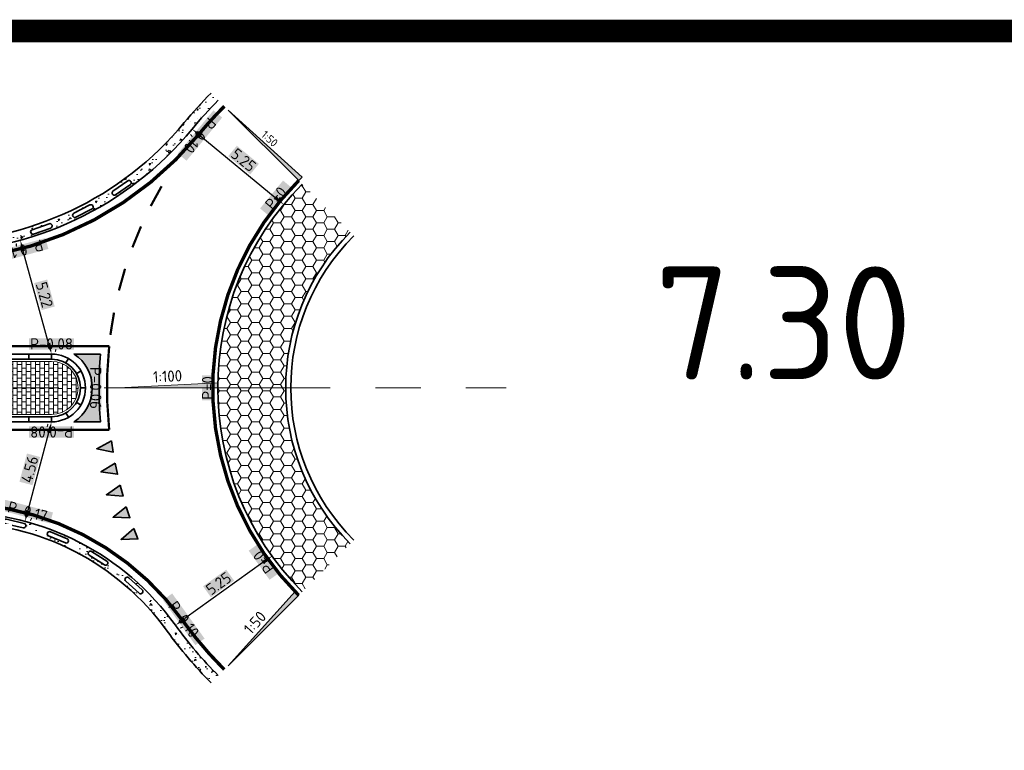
# Model space of a CAD drawing. Header units: metres. Extents: x -699 to 2316, y -1199 to 781.
# Tile 57 of 256: x 465 to 508, y -355 to -323. Entities that reach past the tile are written whole.
import ezdxf
from ezdxf.enums import TextEntityAlignment as Align

# ---------------------------------------------------------------- set-up
doc = ezdxf.new("R2010")
doc.units = ezdxf.units.M
doc.header["$PDMODE"] = 1
for name, pattern in [('AM-AS', [16, 10, -2, 2, -2]), ('VH-RWSBAND', [24, 10, -2, 2, -2, 2, -2, 2, -2]), ('VW-1-1_STREEP', [2, 1, -1])]:
    doc.linetypes.add(name, pattern=pattern)
for name, color, linetype, lineweight in [('B-WE-AM-AS-G', 10, 'AM-AS', 18), ('N-WE-VH-KANTOPSLUITING_TROTTOIRBAND_RWS-G', 210, 'VH-RWSBAND', 35), ('N-WE-VH-KANTVERHARDING-G', 210, 'Continuous', 35), ('N-WE-VH-STOOTBAND-G', 7, 'Continuous', 35), ('N-WE-VH-VERHARDING_ASFALT_CONSTRUCTIE-A', 252, 'Continuous', 18), ('N-WE-VH-VERHARDING_BETON-G', 252, 'Continuous', 35), ('N-WE-VH-VERHARDING_BETONSTRAATSTEEN-A', 252, 'Continuous', 18), ('N-WE-VW-MARKERING_DWARS_DRIEHOEK_5070-G', 7, 'VW-HAAIETAND70-L-N', 35), ('N-WE-VW-MARKERING_LANGS_STREEP_11-G', 7, 'VW-1-1_STREEP', 13), ('N-WE-VW-MARKERING_LANGS_STREEP_DOORGETROKKEN_010-G', 7, 'Continuous', 13), ('N-WE-VW-MARKERING_LANGS_STREEP_DOORGETROKKEN_015-G', 7, 'Continuous', 13), ('N-WE-VW-MARKERING_PUNTSTUK-G', 7, 'Continuous', 35), ('X-XX-AL-T18', 10, 'Continuous', 18), ('X-XX-AL-T50', 130, 'Continuous', 50)]:
    doc.layers.add(name, color=color, linetype=linetype, lineweight=lineweight)
doc.layers.add('X-XX-AL-T15-HOOGTECIJFERS', color=1, linetype='Continuous', lineweight=25, true_color=0xff0000)
doc.styles.add('NLCS-ISO', font='NLCS-ISO.ttf')
doc.styles.add('NLCS-ISO Standaard', font='NLCS-ISO.ttf')
doc.styles.add('NLCS-ISO-ANNOTATIEF-T50', font='NLCS-ISO.ttf', dxfattribs={"height": 5})
doc.styles.add('NLCS-ISO-M200-T25', font='NLCS-ISO.ttf', dxfattribs={"height": 0.5})
doc.linetypes.add('VW-HAAIETAND70-L-N', pattern='A,0,-0.5,[149,NLCS.SHX,S=1,R=0,X=-0.625,Y=0],-0.5', length=1)
doc.dimstyles.new('NLCS-M200-T25-PIJL_A_L2_H1', dxfattribs={"dimscale": 0.2, "dimtxt": 2.5, "dimasz": 2.5, "dimexe": 2, "dimexo": 2, "dimgap": 0.7, "dimtad": 1, "dimzin": 0, "dimdsep": 46, "dimtxsty": 'NLCS-ISO-M200-T25', "dimcen": 0, "dimdle": 2, "dimclrd": 256, "dimclre": 256, "dimclrt": 256, "dimadec": 1, "dimazin": 0, "dimtfac": 1, "dimtdec": 3, "dimtofl": 0, "dimtmove": 0, "dimatfit": 3, "dimfxl": 2, "dimtfillclr": 256, "dimtolj": 1, "dimtzin": 0, "dimlwd": -1, "dimlwe": -1, "dimarcsym": 0})
pattern_1 = [(230.0000000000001, (-417.2106068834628, -584.3071553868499), (-0.9109233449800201, 0.07969542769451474), [0.09525, -1.04775]), (175.0000000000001, (-417.2106068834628, -584.3071553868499), (0.1762171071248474, -0.9552842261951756), [0.0762, -0.83820292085]), (280.4514447, (-417.2865169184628, -584.3005141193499), (-0.7347062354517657, -0.875588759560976), [0.08095004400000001, -0.890451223]), (226.1842000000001, (-417.2106068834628, -584.5611553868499), (-1.35539520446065, 0.2102116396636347), [0.142875, -1.571625]), (276.6355576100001, (-417.3235563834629, -584.5436378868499), (-1.187020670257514, -1.237130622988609), [0.1214251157, -1.3356780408]), (171.1841511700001, (-417.2106068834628, -584.5611553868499), (-1.187020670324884, -1.237130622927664), [0.11429983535, -1.2572986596]), (201, (-417.3376068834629, -584.4976553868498), (-0.7580719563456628, 0.5113259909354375), [0.09525, -1.04775]), (146, (-417.3376068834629, -584.4976553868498), (-0.3090101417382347, -0.9209398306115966), [0.0762, -0.8382]), (251.4514450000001, (-417.4007795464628, -584.4550448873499), (-1.067082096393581, -0.409613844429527), [0.08095004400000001, -0.8904496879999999]), (217.5000000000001, (-417.2106068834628, -584.3071553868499), (-0.01544301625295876, -0.4227751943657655), [0, -0.82804, 0, -0.8509000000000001, 0, -0.8413750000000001]), (187.5, (-417.2106068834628, -584.3071553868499), (-0.3340983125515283, -0.5009028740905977), [0, -0.48514, 0, -0.80899, 0, -0.320675]), (147.5, (-416.9273968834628, -584.3071553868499), (-0.677952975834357, 0.0286437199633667), [0, -0.3174999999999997, 0, -0.9905999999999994, 0, -1.314449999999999]), (137.5, (-416.8003968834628, -584.3071553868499), (-0.7406459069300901, -0.1271324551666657), [0, -0.41275, 0, -0.65786, 0, -0.93345])]
pattern_2 = [(0, (-417.2106068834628, -584.3071553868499), (0.2, 0.15), [0.2, -0.2]), (90, (-417.2106068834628, -584.3071553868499), (-0.2, 1.224646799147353e-17), [])]

# ---------------------------------------------------------------- blocks, each defined once
blk = doc.blocks.new('NLCS_Haai70')
at = {"linetype": 'Continuous'}
blk.add_hatch(color=256, dxfattribs=at).paths.add_polyline_path([(-0.25, 0), (0.2499999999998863, 2.273736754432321e-13), (2.842170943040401e-14, -0.7000000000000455)])
blk.add_lwpolyline([(-0.25, 0), (0.2499999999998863, 2.273736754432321e-13), (2.842170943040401e-14, -0.7000000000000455)], close=True, dxfattribs=at)
blk = doc.blocks.new('100x10')
at = {"linetype": 'Continuous', "const_width": 0.09999999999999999}
blk.add_lwpolyline([(-0.4999999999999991, 0), (0.5, 0)], dxfattribs=at)
blk = doc.blocks.new('NLCS_Rotondepoot_7.3_R18_2fo')
at = {"layer": 'N-WE-VH-VERHARDING_ASFALT_CONSTRUCTIE-A'}
h = blk.add_hatch(dxfattribs=at)
h.set_pattern_fill('AR-CONC', color=256, scale=0.005, angle=180, style=0)
h.set_pattern_definition(pattern_1)
edge = h.paths.add_edge_path()
edge.add_arc((1.138005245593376e-10, -1.101625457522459e-10), 18.00000000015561, 135.0000000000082, 140.4788036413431, ccw=False)
edge.add_line((-12.72792206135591, 12.72792206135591), (-13.04612011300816, 13.0461201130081))
edge.add_arc((-1.135163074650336e-10, -9.163159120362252e-11), 18.45000000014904, 134.9999999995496, 140.4788036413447)
edge.add_arc((-25.45584412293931, 21.00000000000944), 14.55000000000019, 270, 320.4788036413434, ccw=False)
edge.add_line((-25.45584412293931, 6.450000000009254), (-27.60000000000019, 6.450000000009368))
edge.add_line((-27.60000000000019, 6.450000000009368), (-27.60000000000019, 5.999999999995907))
edge.add_line((-27.60000000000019, 5.999999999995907), (-25.45584412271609, 5.999999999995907))
edge.add_arc((-25.45584412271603, 20.99999999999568), 14.99999999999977, 269.9999999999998, 320.478803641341)
edge = h.paths.add_edge_path(flags=16)
edge.add_line((-24.86244373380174, 6.30653628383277), (-24.06426918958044, 6.360549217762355))
edge.add_arc((-24.05751757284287, 6.260777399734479), 0.1000000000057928, -86.12866354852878, 93.87133645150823, ccw=False)
edge.add_line((-24.05076595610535, 6.16100558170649), (-24.84894050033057, 6.106992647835))
edge.add_arc((-24.85569211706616, 6.206764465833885), 0.09999999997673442, 93.87133645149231, 273.87133645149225, ccw=False)
edge = h.paths.add_edge_path(flags=16)
edge.add_line((-22.88828831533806, 6.520440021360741), (-22.10466747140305, 6.681493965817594))
edge.add_arc((-22.08453572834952, 6.583541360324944), 0.1000000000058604, -78.38599064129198, 101.614009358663, ccw=False)
edge.add_line((-22.06440398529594, 6.485588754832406), (-22.84802482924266, 6.32453481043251))
edge.add_arc((-22.86815657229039, 6.422487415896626), 0.09999999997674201, 101.61400935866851, 281.61400935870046, ccw=False)
edge = h.paths.add_edge_path(flags=16)
edge.add_line((-20.96094901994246, 6.998360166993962), (-20.20617020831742, 7.263518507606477))
edge.add_arc((-20.17302541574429, 7.169171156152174), 0.1000000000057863, -70.6433177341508, 109.35668226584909, ccw=False)
edge.add_line((-20.13988062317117, 7.074823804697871), (-20.89465943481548, 6.809665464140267))
edge.add_arc((-20.927804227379, 6.904012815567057), 0.09999999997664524, 109.3566822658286, 289.35668226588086, ccw=False)
edge = h.paths.add_edge_path(flags=16)
edge.add_line((-19.11556843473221, 7.731582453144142), (-18.4033940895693, 8.096010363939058))
edge.add_arc((-18.35784060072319, 8.006988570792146), 0.1000000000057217, -62.90064482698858, 117.09935517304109, ccw=False)
edge.add_line((-18.31228711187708, 7.91796677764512), (-19.02446145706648, 7.553538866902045))
edge.add_arc((-19.07001494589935, 7.642560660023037), 0.09999999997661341, 117.0993551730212, 297.099355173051, ccw=False)
edge = h.paths.add_edge_path(flags=16)
edge.add_line((-17.38579473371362, 8.706737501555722), (-16.72921045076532, 9.163790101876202))
edge.add_arc((-16.67207887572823, 9.081717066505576), 0.1000000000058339, -55.15797191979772, 124.8420280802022, ccw=False)
edge.add_line((-16.61494730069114, 8.999644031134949), (-17.27153158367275, 8.542591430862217))
edge.add_arc((-17.32866315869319, 8.62466446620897), 0.09999999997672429, 124.84202808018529, 304.8420280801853, ccw=False)
h = blk.add_hatch(dxfattribs=at)
h.set_pattern_fill('HONEY', color=256, scale=0.1, angle=180, style=0)
h.set_pattern_definition([(180, (-417.2106068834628, -584.3071553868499), (-0.4762499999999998, -0.2749630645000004), [0.3175, -0.635]), (300.0000000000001, (-417.2106068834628, -584.3071553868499), (0.4762499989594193, -0.2749630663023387), [0.3175, -0.635]), (240, (-417.2106068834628, -584.3071553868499), (-1.040580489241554e-09, -0.5499261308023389), [-0.635, 0.3175])])
h.paths.add_polyline_path([(-6.894291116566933, 6.894291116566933), (-9.015611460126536, 9.015611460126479, 0.1943311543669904), (-12.74801572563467, 0.2249334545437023), (-12.74704875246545, 0.2249806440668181), (-12.74999999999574, 0), (-9.750000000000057, 0, -0.1989123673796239)])
h.paths.add_polyline_path([(-9.750000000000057, 0), (-12.75000000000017, 0, 0.1989123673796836), (-9.015611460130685, -9.015611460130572), (-6.894291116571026, -6.894291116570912, -0.1989123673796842)])
h = blk.add_hatch(dxfattribs=at)
h.set_pattern_fill('AR-CONC', color=256, scale=0.005, angle=180, style=0)
h.set_pattern_definition(pattern_1)
edge = h.paths.add_edge_path()
edge.add_line((-24.36698586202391, -5.500000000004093), (-27.60000000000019, -5.500000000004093))
edge.add_line((-27.60000000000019, -5.500000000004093), (-27.60000000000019, -5.950000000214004))
edge.add_line((-27.60000000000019, -5.950000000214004), (-24.36698586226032, -5.950000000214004))
edge.add_arc((-24.36698586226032, -17.50000000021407), 11.55000000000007, 35.68533471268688, 90, ccw=False)
edge.add_arc((-1.19030119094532e-10, -1.069793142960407e-10), 18.45000000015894, 215.685334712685, 225.0000000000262)
edge.add_line((-13.04612011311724, -13.04612011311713), (-12.72792206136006, -12.72792206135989))
edge.add_arc((1.134594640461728e-10, 1.016360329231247e-10), 18.00000000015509, 215.6853347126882, 224.999999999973, ccw=False)
edge.add_arc((-24.36698586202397, -17.50000000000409), 12, 35.68533471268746, 89.99999999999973)
edge = h.paths.add_edge_path(flags=16)
edge.add_line((-22.09031901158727, -5.812964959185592), (-21.31066153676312, -5.992225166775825))
edge.add_arc((-21.33306906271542, -6.089682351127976), 0.1000000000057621, -102.94850606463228, 77.05149393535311, ccw=False)
edge.add_line((-21.35547658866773, -6.187139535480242), (-22.13513406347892, -6.007879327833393))
edge.add_arc((-22.11272653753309, -5.91042214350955), 0.09999999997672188, 77.05149393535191, 257.0514939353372, ccw=False)
edge = h.paths.add_edge_path(flags=16)
edge.add_line((-20.15155924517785, -6.364463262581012), (-19.41331156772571, -6.67266833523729))
edge.add_arc((-19.45183720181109, -6.764949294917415), 0.1000000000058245, -112.6596551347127, 67.3403448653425, ccw=False)
edge.add_line((-19.49036283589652, -6.857230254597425), (-20.2286105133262, -6.549025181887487))
edge.add_arc((-20.19008487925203, -6.456744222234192), 0.09999999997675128, 67.34034486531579, 247.3403448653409, ccw=False)
edge = h.paths.add_edge_path(flags=16)
edge.add_line((-18.33360800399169, -7.235091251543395), (-17.65792732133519, -7.66340844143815))
edge.add_arc((-17.71146697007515, -7.747868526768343), 0.1000000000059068, -122.3708042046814, 57.629195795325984, ccw=False)
edge.add_line((-17.76500661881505, -7.832328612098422), (-18.44068730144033, -7.40401142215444))
edge.add_arc((-18.38714765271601, -7.319551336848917), 0.09999999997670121, 57.6291957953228, 237.6291957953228, ccw=False)
edge = h.paths.add_edge_path(flags=16)
edge.add_line((-16.68856535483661, -8.399897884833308), (-16.09481577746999, -8.936052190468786))
edge.add_arc((-16.16183506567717, -9.010270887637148), 0.1000000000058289, -132.0819532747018, 47.91804672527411, ccw=False)
edge.add_line((-16.22885435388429, -9.08448958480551), (-16.82260393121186, -8.548335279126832))
edge.add_arc((-16.75558464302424, -8.47411658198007), 0.09999999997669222, 47.918046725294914, 227.9180467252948, ccw=False)
at = {"layer": 'N-WE-VH-VERHARDING_BETONSTRAATSTEEN-A'}
h = blk.add_hatch(dxfattribs=at)
h.set_pattern_fill('VB-KLINKERVERHARDING', color=256, scale=0.2, style=0, pattern_type=2)
h.set_pattern_definition(pattern_2)
edge = h.paths.add_edge_path()
edge.add_line((-27.27499999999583, 1.174999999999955), (-27.2749999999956, -1.174999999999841))
edge.add_line((-27.2749999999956, -1.174999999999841), (-20.09999999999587, -1.174999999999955))
edge.add_arc((-20.09999999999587, 1.13686837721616e-13), 1.175000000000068, 270, 450)
edge.add_line((-20.09999999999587, 1.175000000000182), (-27.27499999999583, 1.174999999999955))
h = blk.add_hatch(dxfattribs=at)
h.set_pattern_fill('VB-KLINKERVERHARDING', color=256, scale=0.2, style=0, pattern_type=2)
h.set_pattern_definition(pattern_2)
edge = h.paths.add_edge_path()
edge.add_line((-27.27499999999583, 1.174999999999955), (-27.2749999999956, -1.174999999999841))
edge.add_line((-27.2749999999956, -1.174999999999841), (-20.09999999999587, -1.174999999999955))
edge.add_arc((-20.09999999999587, 1.13686837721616e-13), 1.175000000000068, 270, 450)
edge.add_line((-20.09999999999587, 1.175000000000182), (-27.27499999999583, 1.174999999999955))
at = {"layer": 'N-WE-VW-MARKERING_PUNTSTUK-G'}
h = blk.add_hatch(color=256, dxfattribs=at)
edge = h.paths.add_edge_path()
edge.add_line((-17.93739111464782, 1.5), (-19.10501256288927, 1.5))
edge.add_arc((-20.09999999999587, 0), 1.800000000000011, -56.44269023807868, 56.44269023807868, ccw=False)
edge.add_line((-19.10501256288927, -1.5), (-17.93739111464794, -1.5))
edge.add_arc((4.263256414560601e-12, -6.821210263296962e-13), 18.00000000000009, 175.2198081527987, 184.7801918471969, ccw=False)
at = {"layer": 'B-WE-AM-AS-G'}
blk.add_lwpolyline([(-97.77888202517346, 0), (0, 0)], dxfattribs=at)
at = {"layer": 'N-WE-VH-KANTOPSLUITING_TROTTOIRBAND_RWS-G'}
for p, q in [((-21.10000000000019, 1.274999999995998), (-21.10000000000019, 1.499999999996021)), ((-20.10000000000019, 1.274999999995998), (-20.10000000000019, 1.499999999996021)), ((-21.10000000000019, -1.500000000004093), (-21.10000000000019, -1.27500000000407)), ((-20.10000000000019, -1.500000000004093), (-20.10000000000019, -1.27500000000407))]:
    blk.add_line(p, q, dxfattribs=at)
at = {"layer": 'N-WE-VH-KANTVERHARDING-G'}
for points in [[(-12.72792206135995, 12.72792206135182, 0.02391034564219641), (-13.88500588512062, 11.45454545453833, -0.2238875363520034), (-25.45584412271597, 5.999999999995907), (-30.31320277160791, 5.999999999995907, 0.02492232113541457), (-35.28838872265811, 5.751859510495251), (-46.38136424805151, 4.642561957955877, -0.02492232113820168), (-66.28210805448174, 3.649999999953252), (-97.7788820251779, 3.65000000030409)], [(-9.015611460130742, -9.015611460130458, -0.4142135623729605), (-9.015611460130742, 9.015611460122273, 0.4142135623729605)], [(-6.894291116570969, -6.894291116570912, -0.4142135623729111), (-6.894291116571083, 6.894291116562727, 0.4142135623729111)], [(-6.735192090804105, 6.735192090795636, 0.4142135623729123), (-6.735192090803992, -6.735192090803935)], [(-12.72792206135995, -12.72792206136, -0.04066528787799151), (-14.62019151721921, -10.49999999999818, 0.2415313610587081), (-24.3669858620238, -5.500000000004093), (-30.2882649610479, -5.500000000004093, -0.02492232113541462), (-35.26345091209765, -5.25185951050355), (-41.35642643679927, -4.642561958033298, 0.02492232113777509), (-61.25717024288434, -3.650000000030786), (-97.7788820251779, -3.650000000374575)]]:
    blk.add_lwpolyline(points, format="xyb", dxfattribs=at)
for points in [[(-20.10000000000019, -1.500000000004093, 0.9999999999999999), (-20.10000000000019, 1.499999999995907), (-27.60000000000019, 1.499999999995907), (-27.60000000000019, -1.500000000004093)], [(-27.37500000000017, 1.274999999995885), (-27.37500000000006, -1.275000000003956), (-20.10000000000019, -1.27500000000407, 0.9999999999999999), (-20.10000000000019, 1.274999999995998)]]:
    blk.add_lwpolyline(points, format="xyb", close=True, dxfattribs=at)
at = {"layer": 'N-WE-VH-KANTVERHARDING-G', "flags": 128}
for points in [[(-21.10000000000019, 1.274999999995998), (-21.10000000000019, 1.499999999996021)], [(-20.10000000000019, 1.274999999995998), (-20.10000000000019, 1.499999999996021)], [(-19.4630782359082, 1.104516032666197), (-19.35068027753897, 1.29943062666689)], [(-18.99548396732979, 0.6369217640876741), (-18.80056937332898, 0.749319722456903)], [(-18.8250000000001, -4.092726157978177e-12), (-18.60000000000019, -4.092726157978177e-12)], [(-18.99548396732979, -0.6369217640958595), (-18.80056937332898, -0.7493197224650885)], [(-21.10000000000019, -1.500000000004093), (-21.10000000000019, -1.27500000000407)], [(-20.10000000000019, -1.500000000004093), (-20.10000000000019, -1.27500000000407)], [(-19.4630782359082, -1.104516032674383), (-19.35068027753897, -1.299430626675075)]]:
    blk.add_lwpolyline(points, dxfattribs=at)
at = {"layer": 'N-WE-VH-STOOTBAND-G', "flags": 128}
for points in [[(-17.38579473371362, 8.706737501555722), (-16.72921045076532, 9.163790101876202, -1), (-16.61494730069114, 8.999644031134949), (-17.27153158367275, 8.542591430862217, -1)], [(-19.11556843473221, 7.731582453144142), (-18.4033940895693, 8.096010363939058, -1), (-18.31228711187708, 7.91796677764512), (-19.02446145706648, 7.553538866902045, -1)], [(-20.96094901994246, 6.998360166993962), (-20.20617020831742, 7.263518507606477, -1), (-20.13988062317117, 7.074823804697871), (-20.89465943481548, 6.809665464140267, -1)], [(-22.09031901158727, -5.812964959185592), (-21.31066153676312, -5.992225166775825, -1), (-21.35547658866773, -6.187139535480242), (-22.13513406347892, -6.007879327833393, -1)], [(-20.15155924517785, -6.364463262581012), (-19.41331156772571, -6.67266833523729, -1), (-19.49036283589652, -6.857230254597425), (-20.2286105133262, -6.549025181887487, -1)], [(-17.76500661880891, -7.832328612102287, 0.9999999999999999), (-17.65792732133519, -7.663408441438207), (-18.33360800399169, -7.235091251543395, 0.9999999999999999), (-18.4406873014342, -7.404011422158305)], [(-16.68856535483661, -8.399897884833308), (-16.09481577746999, -8.936052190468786, -1), (-16.22885435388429, -9.08448958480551), (-16.82260393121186, -8.548335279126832, -1)]]:
    blk.add_lwpolyline(points, format="xyb", close=True, dxfattribs=at)
at = {"layer": 'N-WE-VH-VERHARDING_BETON-G'}
for points in [[(-25.45584412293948, 6.450000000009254, 0.2238875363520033), (-14.23213103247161, 11.74090909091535, -0.02391034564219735), (-13.04612011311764, 13.04612011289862)], [(-13.04612011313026, -13.04612011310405, -0.04066528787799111), (-14.98569630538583, -10.76250000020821, 0.2415313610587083), (-24.36698586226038, -5.950000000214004), (-27.60000000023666, -5.950000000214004)]]:
    blk.add_lwpolyline(points, format="xyb", dxfattribs=at)
at = {"layer": 'N-WE-VH-VERHARDING_BETONSTRAATSTEEN-A'}
blk.add_lwpolyline([(-27.27499999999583, 1.174999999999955), (-27.2749999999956, -1.174999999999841), (-20.09999999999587, -1.174999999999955, 1), (-20.09999999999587, 1.175000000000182)], format="xyb", close=True, dxfattribs=at)
blk.add_lwpolyline([(-27.27499999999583, 1.174999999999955), (-27.2749999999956, -1.174999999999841), (-20.09999999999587, -1.174999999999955, 1), (-20.09999999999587, 1.175000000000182)], format="xyb", close=True, dxfattribs=at)
at = {"layer": 'N-WE-VW-MARKERING_LANGS_STREEP_11-G', "linetype": 'Continuous', "const_width": 0.09999999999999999}
for points in [[(-15.23527579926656, 8.925181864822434), (-15.71611301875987, 8.048371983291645)], [(-16.14675781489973, 7.145258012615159), (-16.52536858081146, 6.219702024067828)], [(-16.85113455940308, 5.273686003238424), (-17.12266264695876, 4.31125548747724)], [(-17.33937139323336, 3.334471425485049), (-17.50033406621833, 2.347510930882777)]]:
    blk.add_lwpolyline(points, dxfattribs=at)
at = {"layer": 'N-WE-VW-MARKERING_LANGS_STREEP_DOORGETROKKEN_010-G'}
for points, const_width in [([(-9.174710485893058, 9.17471048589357, 0.4142135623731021), (-9.174710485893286, -9.174710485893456, 1)], 0.15), ([(-32.59999999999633, -1.849999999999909), (-17.55277755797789, -1.850000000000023, -0.05255267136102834), (-17.55277755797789, 1.850000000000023), (-32.59999999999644, 1.850000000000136), (-49.59999999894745, 0.1500000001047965)], 0.1)]:
    blk.add_lwpolyline(points, format="xyb", dxfattribs=dict(at, const_width=const_width))
at = {"layer": 'N-WE-VW-MARKERING_LANGS_STREEP_DOORGETROKKEN_015-G', "const_width": 0.15}
for points in [[(-12.46275701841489, 12.46275701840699, 0.02391034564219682), (-13.59573492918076, 11.21590909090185, -0.223887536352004), (-25.45584412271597, 5.624999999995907), (-30.31320277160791, 5.624999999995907, 0.02492232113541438), (-35.2510748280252, 5.378720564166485), (-48.86266088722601, 4.017561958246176, -0.02492232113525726), (-68.76340469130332, 3.025000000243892), (-71.76340469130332, 3.025000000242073)], [(-12.46275701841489, -12.46275701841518, -0.04066528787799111), (-14.31560419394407, -10.28124999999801, 0.2415313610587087), (-24.3669858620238, -5.125000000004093), (-30.2882649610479, -5.125000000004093, -0.02492232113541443), (-35.22613701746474, -4.878720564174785), (-43.8377230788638, -4.017561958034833, 0.02492232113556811), (-63.73846688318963, -3.025000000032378), (-71.76340469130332, -3.025000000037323)]]:
    blk.add_lwpolyline(points, format="xyb", dxfattribs=at)
at = {"layer": 'N-WE-VW-MARKERING_LANGS_STREEP_DOORGETROKKEN_015-G'}
blk.add_arc((-2.273736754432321e-13, -4.888534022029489e-12), 17.62500000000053, 135.0000000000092, 141.3529559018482, dxfattribs=at)
at = {"layer": 'N-WE-VW-MARKERING_PUNTSTUK-G'}
blk.add_lwpolyline([(-17.93739111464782, 1.5), (-19.10501256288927, 1.5, -0.5366750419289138), (-19.10501256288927, -1.5), (-17.93739111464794, -1.5, -0.04173925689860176)], format="xyb", close=True, dxfattribs=at)
at = {"layer": 'N-WE-VW-MARKERING_DWARS_DRIEHOEK_5070-G'}
for p, rotation in [((-17.40847099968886, -2.589428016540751), 278.4604448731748), ((-17.23333118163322, -3.573834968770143), 281.7158868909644), ((-17.00257186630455, -4.546707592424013), 284.9713289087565), ((-16.71693781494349, -5.504906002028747), 288.2267709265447), ((-16.37735089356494, -6.445337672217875), 291.4822129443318)]:
    blk.add_blockref('NLCS_Haai70', p, dxfattribs=dict(at, rotation=rotation))
at = {"layer": 'N-WE-VW-MARKERING_LANGS_STREEP_11-G'}
for p, rotation in [((-15.47569440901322, 8.48677692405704), 241.2599035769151), ((-16.33606319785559, 6.682480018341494), 247.752343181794), ((-16.98689860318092, 4.792470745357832), 254.2447827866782), ((-17.41985272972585, 2.840991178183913), 260.7372223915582)]:
    blk.add_blockref('100x10', p, dxfattribs=dict(at, rotation=rotation))
blk = doc.blocks.new('*D2237')
at = {"layer": 'Defpoints', "color": 0, "transparency": 16777216}
for p in [(-13.88500588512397, 11.45454545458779), (-9.835212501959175, 8.113636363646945), (-9.835212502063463, 8.113636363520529)]:
    blk.add_point(p, dxfattribs=at)
at = {"layer": 'X-XX-AL-T15-HOOGTECIJFERS', "color": 254, "transparency": 16777216}
blk.add_line((-13.4993112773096, 11.13636363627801), (-10.22090710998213, 8.43181818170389), dxfattribs=at)
for points in [[(-13.44628097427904, 11.20064607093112), (-13.55234158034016, 11.0720812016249), (-13.88500588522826, 11.45454545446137)], [(-10.16787680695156, 8.496100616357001), (-10.27393741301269, 8.36753574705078), (-9.835212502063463, 8.113636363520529)]]:
    blk.add_solid(points, dxfattribs=at)
at = {"layer": 'X-XX-AL-T15-HOOGTECIJFERS', "transparency": 16777216, "insert": (-11.61192737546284, 10.08493270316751), "char_height": 0.5, "attachment_point": 5, "rotation": 320.4788036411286, "style": 'NLCS-ISO-M200-T25', "bg_fill": 1, "box_fill_scale": 1.1, "bg_fill_color": 55, "bg_fill_transparency": 0}
blk.add_mtext('\\A1;5.25', dxfattribs=at)
blk = doc.blocks.new('*D2238')
at = {"layer": 'Defpoints', "color": 0, "transparency": 16777216}
for p in [(-10.35596899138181, -7.4375), (-14.6201915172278, -10.5), (-14.6201915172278, -10.5)]:
    blk.add_point(p, dxfattribs=at)
at = {"layer": 'X-XX-AL-T15-HOOGTECIJFERS', "color": 254, "transparency": 16777216}
blk.add_line((-10.76208542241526, -7.729166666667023), (-14.21407508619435, -10.20833333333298), dxfattribs=at)
for points in [[(-10.81069653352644, -7.661480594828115), (-10.71347431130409, -7.796852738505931), (-10.35596899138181, -7.437499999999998)], [(-14.26268619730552, -10.14064726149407), (-14.16546397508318, -10.27601940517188), (-14.6201915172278, -10.5)]]:
    blk.add_solid(points, dxfattribs=at)
at = {"layer": 'X-XX-AL-T15-HOOGTECIJFERS', "transparency": 16777216, "insert": (-12.71558025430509, -8.651979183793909), "char_height": 0.5, "attachment_point": 5, "rotation": 35.685334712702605, "style": 'NLCS-ISO-M200-T25', "bg_fill": 1, "box_fill_scale": 1.1, "bg_fill_color": 55, "bg_fill_transparency": 0}
blk.add_mtext('\\A1;5.25', dxfattribs=at)
blk = doc.blocks.new('*D2239')
at = {"layer": 'Defpoints', "color": 0, "transparency": 16777216}
for p in [(-26.20552590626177, 6.000000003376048), (-26.20584412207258, 1.500000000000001), (-26.20552590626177, 1.500000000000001)]:
    blk.add_point(p, dxfattribs=at)
at = {"layer": 'X-XX-AL-T15-HOOGTECIJFERS', "transparency": 16777216}
for p, q in [((-26.60552590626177, 6.000000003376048), (-26.60584412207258, 6.000000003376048)), ((-26.60552590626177, 1.500000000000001), (-26.60584412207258, 1.500000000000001))]:
    blk.add_line(p, q, dxfattribs=at)
at = {"layer": 'X-XX-AL-T15-HOOGTECIJFERS', "color": 254, "transparency": 16777216}
blk.add_line((-26.20584412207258, 5.500000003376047), (-26.20584412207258, 2.000000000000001), dxfattribs=at)
for points in [[(-26.28917745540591, 5.500000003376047), (-26.12251078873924, 5.500000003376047), (-26.20584412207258, 6.000000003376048)], [(-26.28917745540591, 2.000000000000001), (-26.12251078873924, 2.000000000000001), (-26.20584412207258, 1.500000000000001)]]:
    blk.add_solid(points, dxfattribs=at)
at = {"layer": 'X-XX-AL-T15-HOOGTECIJFERS', "transparency": 16777216, "insert": (-26.59584412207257, 3.750000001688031), "char_height": 0.5, "attachment_point": 5, "rotation": 90, "style": 'NLCS-ISO-M200-T25', "bg_fill": 1, "box_fill_scale": 1.1, "bg_fill_color": 55, "bg_fill_transparency": 0}
blk.add_mtext('\\A1;4.50', dxfattribs=at)
blk = doc.blocks.new('*D2240')
at = {"layer": 'Defpoints', "color": 0, "transparency": 16777216}
for p in [(-26.20584412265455, -1.500000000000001), (-26.20584412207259, -1.500000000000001), (-26.20584412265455, -5.500000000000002)]:
    blk.add_point(p, dxfattribs=at)
at = {"layer": 'X-XX-AL-T15-HOOGTECIJFERS', "color": 254, "transparency": 16777216}
blk.add_line((-26.20584412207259, -5.000000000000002), (-26.20584412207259, -2.000000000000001), dxfattribs=at)
for points in [[(-26.28917745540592, -2.000000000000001), (-26.12251078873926, -2.000000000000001), (-26.20584412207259, -1.500000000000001)], [(-26.28917745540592, -5.000000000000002), (-26.12251078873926, -5.000000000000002), (-26.20584412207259, -5.500000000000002)]]:
    blk.add_solid(points, dxfattribs=at)
at = {"layer": 'X-XX-AL-T15-HOOGTECIJFERS', "transparency": 16777216, "insert": (-26.59584412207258, -3.499999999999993), "char_height": 0.5, "attachment_point": 5, "rotation": 90, "style": 'NLCS-ISO-M200-T25', "bg_fill": 1, "box_fill_scale": 1.1, "bg_fill_color": 55, "bg_fill_transparency": 0}
blk.add_mtext('\\A1;4.00', dxfattribs=at)
blk = doc.blocks.new('*D2241')
at = {"layer": 'Defpoints', "color": 0, "transparency": 16777216}
for p in [(-20.10000000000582, -1.500000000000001), (-21.27481810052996, -5.905238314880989), (-21.27481810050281, -5.90523831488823)]:
    blk.add_point(p, dxfattribs=at)
at = {"layer": 'X-XX-AL-T15-HOOGTECIJFERS', "color": 254, "transparency": 16777216}
blk.add_line((-20.22884032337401, -1.98311507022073), (-21.14597777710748, -5.42212324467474), dxfattribs=at)
for points in [[(-20.30935950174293, -1.961641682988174), (-20.1483211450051, -2.004588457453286), (-20.09999999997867, -1.500000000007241)], [(-21.22649695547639, -5.400649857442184), (-21.06545859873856, -5.443596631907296), (-21.27481810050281, -5.90523831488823)]]:
    blk.add_solid(points, dxfattribs=at)
at = {"layer": 'X-XX-AL-T15-HOOGTECIJFERS', "transparency": 16777216, "insert": (-21.06423880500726, -3.60212370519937), "char_height": 0.5, "attachment_point": 5, "rotation": 75.06751567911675, "style": 'NLCS-ISO-M200-T25', "bg_fill": 1, "box_fill_scale": 1.1, "bg_fill_color": 55, "bg_fill_transparency": 0}
blk.add_mtext('\\A1;4.56', dxfattribs=at)
blk = doc.blocks.new('*D2242')
at = {"layer": 'Defpoints', "color": 0, "transparency": 16777216}
for p in [(-21.48308703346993, 6.535657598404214), (-21.48308703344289, 6.535657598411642), (-20.10000000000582, 1.499999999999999)]:
    blk.add_point(p, dxfattribs=at)
at = {"layer": 'X-XX-AL-T15-HOOGTECIJFERS', "color": 254, "transparency": 16777216}
blk.add_line((-20.23242523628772, 1.982144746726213), (-21.35066179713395, 6.053512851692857), dxfattribs=at)
for points in [[(-21.27030433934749, 6.075583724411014), (-21.43101925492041, 6.0314419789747), (-21.48308703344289, 6.535657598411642)], [(-20.15206777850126, 2.00421561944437), (-20.31278269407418, 1.960073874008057), (-20.09999999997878, 1.500000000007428)]]:
    blk.add_solid(points, dxfattribs=at)
at = {"layer": 'X-XX-AL-T15-HOOGTECIJFERS', "transparency": 16777216, "insert": (-20.41547061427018, 4.121120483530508), "char_height": 0.5, "attachment_point": 5, "rotation": 285.35806804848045, "style": 'NLCS-ISO-M200-T25', "bg_fill": 1, "box_fill_scale": 1.1, "bg_fill_color": 55, "bg_fill_transparency": 0}
blk.add_mtext('\\A1;5.22', dxfattribs=at)
blk = doc.blocks.new('R18_rotonde_hoogtecijfers')
at = {"layer": 'X-XX-AL-T15-HOOGTECIJFERS', "char_height": 0.5, "attachment_point": 2, "bg_fill": 1, "box_fill_scale": 1, "bg_fill_color": 256, "bg_fill_true_color": 16777087, "bg_fill_transparency": 0}
for s, insert, width, rotation, style in [('P-0,10', (-13.3451773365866, 11.0089164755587), 2.476381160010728, 230.4788036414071, 'NLCS-ISO-M200-T25'), ('P=0', (-10.37518495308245, 8.559090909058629), 1.598838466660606, 50.47880364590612, 'NLCS-ISO-M200-T25'), ('P-0,18', (-21.29769170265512, 5.860654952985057), 2.192378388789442, 195.35806804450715, 'NLCS-ISO-M200-T25'), ('P-0,25', (-28.17768587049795, 5.292526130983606), 1.984875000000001, 180, 'NLCS-ISO-M200-T25'), ('P-0.06', (-17.90000000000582, 0), 1.95975, 270, 'NLCS-ISO-M200-T25'), ('P=0', (-13.45, -5.551115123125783e-17), 1.1055, 90, 'NLCS-ISO-M200-T25'), ('P-0,16', (-28.10000000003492, -2.2), 1.884375, 180, 'NLCS-ISO-M200-T25'), ('P-0,08', (-20.0999999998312, -2.19999999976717), 1.984875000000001, 180, 'NLCS-ISO-M200-T25'), ('P-0,17', (-21.09444164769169, -5.228877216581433), 2.184643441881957, 345.0675156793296, 'NLCS-ISO-M200-T25'), ('P=0', (-10.92453199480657, -7.845833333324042), 1.581671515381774, 125.68533471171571, 'NLCS-ISO-M200-T25'), ('P-0,10', (-14.05162851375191, -10.0916666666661), 2.455780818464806, 305.6853347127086, 'NLCS-ISO Standaard')]:
    blk.add_mtext(s, dxfattribs=dict(at, insert=insert, width=width, rotation=rotation, style=style))
at = {"layer": 'X-XX-AL-T15-HOOGTECIJFERS', "char_height": 0.5, "attachment_point": 2, "style": 'NLCS-ISO-M200-T25', "bg_fill": 1, "box_fill_scale": 1, "bg_fill_color": 256, "bg_fill_true_color": 16777087, "bg_fill_transparency": 0}
for s, insert, width in [('P-0,16', (-28.10000000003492, 2.2), 1.884375), ('P-0,08', (-20.10000000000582, 2.2), 1.984875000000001), ('P-0,24', (-28.17044831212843, -4.792216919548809), 2.035124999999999)]:
    blk.add_mtext(s, dxfattribs=dict(at, insert=insert, width=width))
at = {"layer": 'X-XX-AL-T15-HOOGTECIJFERS'}
for p1, p2, distance, picture, middle in [((-13.88500588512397, 11.45454545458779), (-9.835212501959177, 8.113636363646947), -1.638816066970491e-10, '*D2237', (-11.61192737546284, 10.08493270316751)), ((-20.10000000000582, 1.5), (-21.48308703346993, 6.535657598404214), -2.8041484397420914e-11, '*D2242', (-20.41547061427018, 4.121120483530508)), ((-26.20552590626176, 6.000000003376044), (-26.20552590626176, 1.5), -0.00031821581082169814, '*D2239', (-26.59584412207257, 3.750000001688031)), ((-26.20584412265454, -5.5), (-26.20584412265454, -1.5), -5.819487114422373e-10, '*D2240', (-26.59584412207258, -3.499999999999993)), ((-20.10000000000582, -1.5), (-21.27481810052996, -5.905238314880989), 2.8099014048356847e-11, '*D2241', (-21.06423880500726, -3.60212370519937)), ((-10.35596899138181, -7.4375), (-14.62019151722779, -10.5), -6.090366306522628e-15, '*D2238', (-12.71558025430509, -8.651979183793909))]:
    dim = blk.add_aligned_dim(p1=p1, p2=p2, distance=distance, dimstyle='NLCS-M200-T25-PIJL_A_L2_H1', override={"dimclrd": 254, "dimtfill": 2, "dimtfillclr": 55}, dxfattribs=at)
    dim.commit()
    dim.dimension.update_dxf_attribs({"geometry": picture, "text_midpoint": middle})

msp = doc.modelspace()

# ---------------------------------------------------------------- hatches: boundary and pattern name
at = {"layer": 'X-XX-AL-T18'}
for points in [[(473.9139549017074, -326.8961032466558), (477.0322958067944, -330.0144441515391), (477.1931250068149, -329.8570943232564)], [(469.0470167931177, -339.1795311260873), (473.457006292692, -339.1891546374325), (473.4599575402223, -338.9641739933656)], [(473.9139549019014, -351.4822060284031), (477.0322958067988, -348.3638651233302), (476.8749459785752, -348.2030359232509)]]:
    msp.add_hatch(color=256, dxfattribs=at).paths.add_polyline_path(points)

# ---------------------------------------------------------------- linework, layer by layer
at = {"const_width": 1}
for points in [[(378.982808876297, -323.3944099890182), (931.7474070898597, -323.3944099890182), (931.7474070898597, -711.1164010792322), (378.982808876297, -711.1164010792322)], [(378.982808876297, -323.3944099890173), (931.7474070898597, -323.3944099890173), (931.7474070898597, -711.1164010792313), (378.982808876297, -711.1164010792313)]]:
    msp.add_lwpolyline(points, close=True, dxfattribs=at)
at = {"layer": 'X-XX-AL-T18', "flags": 128}
for points in [[(473.9139549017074, -326.8961032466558), (477.0322958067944, -330.0144441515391), (477.1931250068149, -329.8570943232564), (473.9139549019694, -326.8961032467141)], [(469.0470167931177, -339.1795311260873), (473.457006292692, -339.1891546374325), (473.4599575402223, -338.9641739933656), (469.0470167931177, -339.1795311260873)], [(473.9139549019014, -351.4822060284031), (477.0322958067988, -348.3638651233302), (476.8749459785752, -348.2030359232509), (473.9139549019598, -351.4822060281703)]]:
    msp.add_lwpolyline(points, dxfattribs=at)

# ---------------------------------------------------------------- block references
msp.add_blockref('NLCS_Rotondepoot_7.3_R18_2fo', (486.2070062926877, -339.1891546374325))
at = {"layer": 'X-XX-AL-T15-HOOGTECIJFERS'}
msp.add_blockref('R18_rotonde_hoogtecijfers', (486.2070062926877, -339.1891546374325), dxfattribs=at)

# ---------------------------------------------------------------- texts
at = {"layer": 'X-XX-AL-T18', "style": 'NLCS-ISO'}
for s, height, rotation, p in [('1:50', 0.36, 317.9189215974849, (475.5535399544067, -328.376598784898)), ('1:100', 0.5, 2.793890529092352, (471.25348716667, -339.0718525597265)), ('1:50', 0.5, 47.91892159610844, (475.3944504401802, -349.8426209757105))]:
    msp.add_text(s, height=height, rotation=rotation, dxfattribs=at).set_placement(p, align=Align.BOTTOM_CENTER)
at = {"layer": 'X-XX-AL-T50', "style": 'NLCS-ISO-ANNOTATIEF-T50'}
msp.add_text('7.30', height=5, dxfattribs=at).set_placement((492.7813590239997, -338.8136916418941))

doc.saveas('drawing.dxf')
